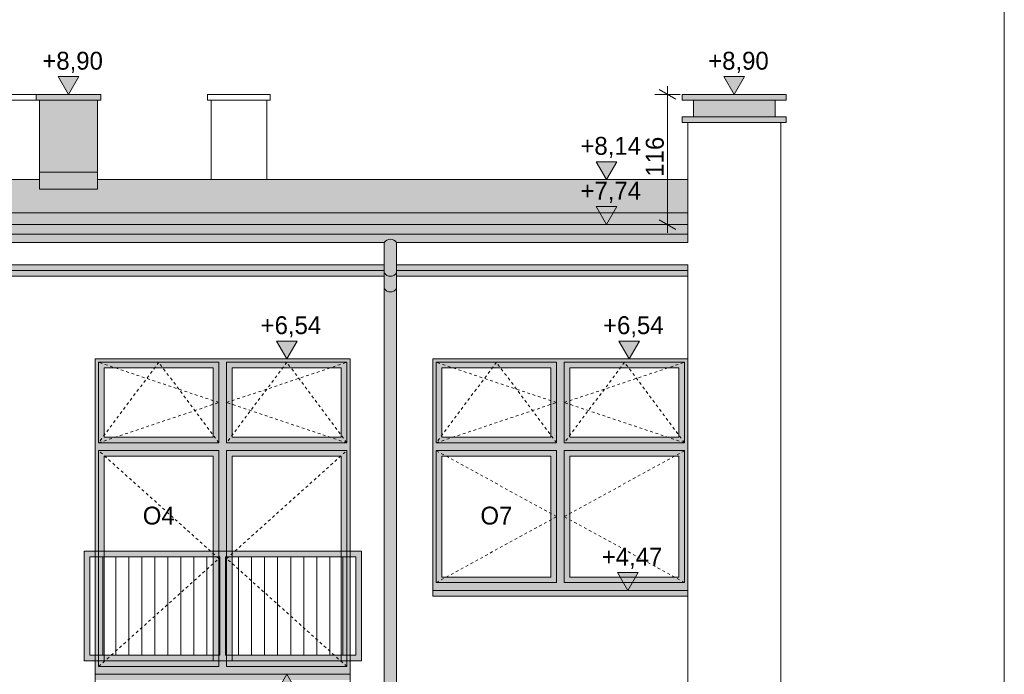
# Model space of a CAD drawing. Extents: x -366324 to -207045, y 68808 to 138616.
# Tile 119 of 170: x -216533 to -207727, y 82725 to 88578. Entities that reach past the tile are written whole.
import ezdxf

# ---------------------------------------------------------------- set-up
doc = ezdxf.new("R2010")
doc.units = 0
doc.header["$MEASUREMENT"] = 0
doc.linetypes.add('Hidden Line', pattern=[50, 25, -25])
for name, color, linetype, lineweight in [('Arch balustrady_Nr_Pióra__21', 7, 'Continuous', 9), ('Arch kolorystyka_Nr_Pióra__41', 7, 'Continuous', 15), ('Arch okna_Nr_Pióra__21', 7, 'Continuous', 9), ('Arch opisy okien_Nr_Pióra__21', 7, 'Continuous', 9), ('Arch rynny_Nr_Pióra__21', 7, 'Continuous', 9), ('ARCH TABELA_Nr_Pióra__21', 7, 'Continuous', 9), ('Arch wykończenie_Nr_Pióra__21', 7, 'Continuous', 9), ('Arch wymiary_Nr_Pióra__19', 255, 'Continuous', 13), ('Arch wymiary_Nr_Pióra__21', 7, 'Continuous', 9), ('arch wypelnienia_Nr_Pióra__21', 7, 'Continuous', 9), ('Arch ściany zewnętrzne_Nr_Pióra__21', 7, 'Continuous', 9), ('INWENT DACH_Nr_Pióra__21', 7, 'Continuous', 9)]:
    doc.layers.add(name, color=color, linetype=linetype, lineweight=lineweight)
for name, color, linetype, lineweight, true_color in [('ARCH dach_Nr_Pióra__22', 7, 'Continuous', 9, 0x7f7f7f), ('Arch kolorystyka_Nr_Pióra__2', 7, 'Continuous', 13, 0x7f7f7f), ('Arch kolorystyka_Nr_Pióra__61', 7, 'Continuous', 20, 0x4d4d4d), ('Arch kolorystyka_Nr_Pióra__81', 7, 'Continuous', 9, 0x5d5d5d), ('Arch rynny_Nr_Pióra__81', 7, 'Continuous', 9, 0x5d5d5d), ('Arch wykończenie_Nr_Pióra__22', 7, 'Continuous', 9, 0x7f7f7f), ('Arch ściany zewnętrzne_Nr_Pióra__22', 7, 'Continuous', 9, 0x7f7f7f)]:
    doc.layers.add(name, color=color, linetype=linetype, lineweight=lineweight, true_color=true_color)
doc.layers.add('Arch wymiary', color=7, linetype='Continuous')
doc.styles.add('GENERATED_STYLE_1', font='txt')
doc.styles.add('GENERATED_STYLE_4', font='txt')
doc.dimstyles.new('GENERATED_STYLE__2', dxfattribs={"dimtxt": 160.000002, "dimasz": 114, "dimexe": 0.18, "dimexo": 0, "dimgap": 0.09, "dimtad": 1, "dimdec": 0, "dimlfac": 0.1, "dimzin": 0, "dimdsep": 46, "dimtxsty": 'GENERATED_STYLE_1', "dimblk": 'ARROWHEAD_2', "dimblk1": 'ARROWHEAD_2', "dimblk2": 'ARROWHEAD_2', "dimcen": 0.09, "dimclrd": 7, "dimclre": 7, "dimclrt": 7, "dimazin": 0, "dimtfac": 1, "dimtdec": 4, "dimtmove": 0, "dimatfit": 3, "dimfxl": 0, "dimtolj": 1, "dimtzin": 0, "dimarcsym": 0})

# ---------------------------------------------------------------- blocks, each defined once
blk = doc.blocks.new('Wymiary_110', base_point=(-211094, 83474.6))
at = {"layer": 'Arch wymiary_Nr_Pióra__21', "linetype": 'Continuous'}
blk.add_hatch(color=256, dxfattribs=at).paths.add_polyline_path([(-211094, 83474.6), (-211186.8, 83634.6), (-211001.2, 83634.6)], flags=0)
for p, q in [((-211094, 83474.6), (-211186.8, 83634.6)), ((-211186.8, 83634.6), (-211001.2, 83634.6)), ((-211001.2, 83634.6), (-211094, 83474.6)), ((-211094, 83474.6), (-211214, 83474.6)), ((-211094, 83474.6), (-210974, 83474.6))]:
    blk.add_line(p, q, dxfattribs=at)
at = {"layer": 'Arch wymiary_Nr_Pióra__21', "insert": (-211327.4, 83666.6), "char_height": 160, "attachment_point": 7, "style": 'GENERATED_STYLE_1'}
blk.add_mtext('{+4,47}', dxfattribs=at)
blk = doc.blocks.new('Wymiary_111', base_point=(-211082.4, 85544.6))
at = {"layer": 'Arch wymiary_Nr_Pióra__21', "linetype": 'Continuous'}
blk.add_hatch(color=256, dxfattribs=at).paths.add_polyline_path([(-211082.4, 85544.6), (-211175.2, 85704.6), (-210989.6, 85704.6)], flags=0)
for p, q in [((-211082.4, 85544.6), (-211175.2, 85704.6)), ((-211175.2, 85704.6), (-210989.6, 85704.6)), ((-210989.6, 85704.6), (-211082.4, 85544.6)), ((-211082.4, 85544.6), (-211202.4, 85544.6)), ((-211082.4, 85544.6), (-210962.4, 85544.6))]:
    blk.add_line(p, q, dxfattribs=at)
at = {"layer": 'Arch wymiary_Nr_Pióra__21', "insert": (-211315.8, 85736.6), "char_height": 160, "attachment_point": 7, "style": 'GENERATED_STYLE_1'}
blk.add_mtext('{+6,54}', dxfattribs=at)
blk = doc.blocks.new('Wymiary_112', base_point=(-210141.9, 87909.6))
at = {"layer": 'Arch wymiary_Nr_Pióra__21', "linetype": 'Continuous'}
blk.add_hatch(color=256, dxfattribs=at).paths.add_polyline_path([(-210141.9, 87909.6), (-210234.7, 88069.6), (-210049.1, 88069.6)], flags=0)
for p, q in [((-210141.9, 87909.6), (-210234.7, 88069.6)), ((-210234.7, 88069.6), (-210049.1, 88069.6)), ((-210049.1, 88069.6), (-210141.9, 87909.6)), ((-210141.9, 87909.6), (-210261.9, 87909.6)), ((-210141.9, 87909.6), (-210021.9, 87909.6))]:
    blk.add_line(p, q, dxfattribs=at)
at = {"layer": 'Arch wymiary_Nr_Pióra__21', "insert": (-210375.3, 88101.6), "char_height": 160, "attachment_point": 7, "style": 'GENERATED_STYLE_1'}
blk.add_mtext('{+8,90}', dxfattribs=at)
blk = doc.blocks.new('*D352')
at = {"layer": 'Arch wymiary_Nr_Pióra__21', "linetype": 'Continuous'}
for p, q in [((-210738.7, 87909.6), (-210738.7, 87982.9)), ((-210626.2, 87909.6), (-210851.2, 87909.6)), ((-210663.7, 87866.3), (-210813.7, 87952.9)), ((-210738.7, 86746.6), (-210738.7, 87909.6)), ((-210626.2, 86746.6), (-210851.2, 86746.6)), ((-210813.7, 86789.9), (-210663.7, 86703.3)), ((-210738.7, 86673.2), (-210738.7, 86746.6))]:
    blk.add_line(p, q, dxfattribs=at)
at = {"layer": 'Arch wymiary_Nr_Pióra__21', "insert": (-210770.7, 87174.5), "char_height": 160, "attachment_point": 7, "rotation": 90, "style": 'GENERATED_STYLE_1'}
blk.add_mtext('{116}', dxfattribs=at)
blk = doc.blocks.new('ARROWHEAD_2')
at = {"color": 0, "linetype": 'Continuous', "lineweight": 0}
for p, q in [((0, 0), (-1, 0)), ((-0.378, -0.655), (0.378, 0.655))]:
    blk.add_line(p, q, dxfattribs=at)
blk = doc.blocks.new('Wymiary_117', base_point=(-211284.5, 87148.4))
at = {"layer": 'Arch wymiary_Nr_Pióra__21', "linetype": 'Continuous'}
blk.add_hatch(color=256, dxfattribs=at).paths.add_polyline_path([(-211284.5, 87148.4), (-211377.3, 87308.4), (-211191.7, 87308.4)], flags=0)
for p, q in [((-211284.5, 87148.4), (-211377.3, 87308.4)), ((-211377.3, 87308.4), (-211191.7, 87308.4)), ((-211191.7, 87308.4), (-211284.5, 87148.4)), ((-211284.5, 87148.4), (-211404.5, 87148.4)), ((-211284.5, 87148.4), (-211164.5, 87148.4))]:
    blk.add_line(p, q, dxfattribs=at)
at = {"layer": 'Arch wymiary_Nr_Pióra__21', "insert": (-211517.9, 87340.4), "char_height": 160, "attachment_point": 7, "style": 'GENERATED_STYLE_1'}
blk.add_mtext('{+8,14}', dxfattribs=at)
blk = doc.blocks.new('Wymiary_118', base_point=(-216096.9, 87909.6))
at = {"layer": 'Arch wymiary_Nr_Pióra__21', "linetype": 'Continuous'}
blk.add_hatch(color=256, dxfattribs=at).paths.add_polyline_path([(-216096.9, 87909.6), (-216189.7, 88069.6), (-216004.1, 88069.6)], flags=0)
for p, q in [((-216096.9, 87909.6), (-216189.7, 88069.6)), ((-216189.7, 88069.6), (-216004.1, 88069.6)), ((-216004.1, 88069.6), (-216096.9, 87909.6)), ((-216096.9, 87909.6), (-216216.9, 87909.6)), ((-216096.9, 87909.6), (-215976.9, 87909.6))]:
    blk.add_line(p, q, dxfattribs=at)
at = {"layer": 'Arch wymiary_Nr_Pióra__21', "insert": (-216330.3, 88101.6), "char_height": 160, "attachment_point": 7, "style": 'GENERATED_STYLE_1'}
blk.add_mtext('{+8,90}', dxfattribs=at)
blk = doc.blocks.new('Wymiary_120', base_point=(-211284.5, 86746.6))
at = {"layer": 'Arch wymiary_Nr_Pióra__19', "linetype": 'Continuous'}
blk.add_hatch(color=256, dxfattribs=at).paths.add_polyline_path([(-211284.5, 86746.6), (-211377.3, 86906.6), (-211191.7, 86906.6)], flags=0)
for p, q in [((-211284.5, 86746.6), (-211377.3, 86906.6)), ((-211377.3, 86906.6), (-211191.7, 86906.6)), ((-211191.7, 86906.6), (-211284.5, 86746.6))]:
    blk.add_line(p, q, dxfattribs=at)
at = {"layer": 'Arch wymiary_Nr_Pióra__21', "linetype": 'Continuous'}
for q in [(-211404.5, 86746.6), (-211164.5, 86746.6)]:
    blk.add_line((-211284.5, 86746.6), q, dxfattribs=at)
at = {"layer": 'Arch wymiary_Nr_Pióra__19', "insert": (-211517.9, 86938.6), "char_height": 160, "attachment_point": 7, "style": 'GENERATED_STYLE_1'}
blk.add_mtext('{+7,74}', dxfattribs=at)
blk = doc.blocks.new('Wymiary_155', base_point=(-214144.4, 85544.6))
at = {"layer": 'Arch wymiary_Nr_Pióra__21', "linetype": 'Continuous'}
blk.add_hatch(color=256, dxfattribs=at).paths.add_polyline_path([(-214144.4, 85544.6), (-214237.2, 85704.6), (-214051.6, 85704.6)], flags=0)
for p, q in [((-214144.4, 85544.6), (-214237.2, 85704.6)), ((-214237.2, 85704.6), (-214051.6, 85704.6)), ((-214051.6, 85704.6), (-214144.4, 85544.6)), ((-214144.4, 85544.6), (-214264.4, 85544.6)), ((-214144.4, 85544.6), (-214024.4, 85544.6))]:
    blk.add_line(p, q, dxfattribs=at)
at = {"layer": 'Arch wymiary_Nr_Pióra__21', "insert": (-214377.8, 85736.6), "char_height": 160, "attachment_point": 7, "style": 'GENERATED_STYLE_1'}
blk.add_mtext('{+6,54}', dxfattribs=at)
blk = doc.blocks.new('Wymiary_156', base_point=(-214144.4, 82724.6))
at = {"layer": 'Arch wymiary_Nr_Pióra__19', "linetype": 'Continuous'}
blk.add_hatch(color=256, dxfattribs=at).paths.add_polyline_path([(-214144.4, 82724.6), (-214237.2, 82564.6), (-214051.6, 82564.6)], flags=0)
for p, q in [((-214144.4, 82724.6), (-214237.2, 82564.6)), ((-214051.6, 82564.6), (-214144.4, 82724.6)), ((-214237.2, 82564.6), (-214051.6, 82564.6))]:
    blk.add_line(p, q, dxfattribs=at)
at = {"layer": 'Arch wymiary_Nr_Pióra__21', "linetype": 'Continuous'}
for q in [(-214264.4, 82724.6), (-214024.4, 82724.6)]:
    blk.add_line((-214144.4, 82724.6), q, dxfattribs=at)
at = {"layer": 'Arch wymiary_Nr_Pióra__19', "insert": (-214377.8, 82372.6), "char_height": 160, "attachment_point": 7, "style": 'GENERATED_STYLE_1'}
blk.add_mtext('{+3,72}', dxfattribs=at)

msp = doc.modelspace()

# ---------------------------------------------------------------- hatches: boundary and pattern name
at = {"layer": 'Arch kolorystyka_Nr_Pióra__2', "linetype": 'Continuous'}
h = msp.add_hatch(color=256, dxfattribs=at)
h.paths.add_polyline_path([(-215856.9, 82724.6), (-213576.9, 82724.6), (-213576.9, 85544.6), (-215856.9, 85544.6)], flags=0)
h.paths.add_polyline_path([(-215776.9, 84844.6), (-214801.9, 84844.6), (-214801.9, 85464.6), (-215776.9, 85464.6)], flags=0)
h.paths.add_polyline_path([(-214631.9, 84844.6), (-213656.9, 84844.6), (-213656.9, 85464.6), (-214631.9, 85464.6)], flags=0)
h.paths.add_polyline_path([(-214631.9, 82844.6), (-213656.9, 82844.6), (-213656.9, 84674.6), (-214631.9, 84674.6)], flags=0)
h.paths.add_polyline_path([(-214801.9, 84674.6), (-215776.9, 84674.6), (-215776.9, 82844.6), (-214801.9, 82844.6)], flags=0)
h = msp.add_hatch(color=256, dxfattribs=at)
h.paths.add_polyline_path([(-212836.9, 83474.6), (-210556.9, 83474.6), (-210556.9, 85544.6), (-212836.9, 85544.6)], flags=0)
h.paths.add_polyline_path([(-212756.9, 83594.6), (-211781.9, 83594.6), (-211781.9, 84674.6), (-212756.9, 84674.6)], flags=0)
h.paths.add_polyline_path([(-212756.9, 84844.6), (-211781.9, 84844.6), (-211781.9, 85464.6), (-212756.9, 85464.6)], flags=0)
h.paths.add_polyline_path([(-211611.9, 84844.6), (-210636.9, 84844.6), (-210636.9, 85464.6), (-211611.9, 85464.6)], flags=0)
h.paths.add_polyline_path([(-211611.9, 83594.6), (-210636.9, 83594.6), (-210636.9, 84674.6), (-211611.9, 84674.6)], flags=0)
at = {"layer": 'Arch kolorystyka_Nr_Pióra__41', "linetype": 'Continuous'}
for points in [[(-216386.9, 87909.6), (-216386.9, 87859.6), (-215806.9, 87859.6), (-215806.9, 87909.6)], [(-210606.9, 87909.6), (-210606.9, 87859.6), (-210506.9, 87859.6), (-209776.9, 87859.6), (-209676.9, 87859.6), (-209676.9, 87909.6)], [(-210506.9, 87709.6), (-209776.9, 87709.6), (-209776.9, 87859.6), (-210506.9, 87859.6)], [(-210606.9, 87659.6), (-209676.9, 87659.6), (-209676.9, 87709.6), (-209776.9, 87709.6), (-210506.9, 87709.6), (-210606.9, 87709.6)], [(-216356.9, 87063.8), (-215836.9, 87063.8), (-215836.9, 87213.8), (-216356.9, 87213.8)], [(-233811.9, 86659.8), (-210556.9, 86659.8), (-210556.9, 86746.6), (-233811.9, 86746.6)], [(-233811.9, 86659.8), (-233811.9, 86584.8), (-231221.9, 86584.8, -0.545455), (-231111.9, 86584.8), (-222211.9, 86584.8, -0.545455), (-222101.9, 86584.8), (-213271.9, 86584.8, -0.545455), (-213161.9, 86584.8), (-210556.9, 86584.8), (-210556.9, 86659.8)], [(-213161.9, 86313.9), (-213161.9, 86584.8, 0.545455), (-213271.9, 86584.8), (-213271.9, 86313.9, 0.545455)], [(-222101.9, 86334.6), (-213271.9, 86334.6), (-213271.9, 86384.6), (-222101.9, 86384.6)], [(-222101.9, 86284.6), (-213271.9, 86284.6), (-213271.9, 86334.6), (-222101.9, 86334.6)], [(-213271.9, 86173.9, 0.545455), (-213161.9, 86173.9), (-213161.9, 86313.9, -0.545455), (-213271.9, 86313.9)], [(-213161.9, 86384.6), (-213161.9, 86334.6), (-210556.9, 86334.6), (-210556.9, 86384.6)], [(-213161.9, 86284.6), (-210556.9, 86284.6), (-210556.9, 86334.6), (-213161.9, 86334.6)], [(-213161.9, 78608.8), (-213161.9, 86173.9, -0.545455), (-213271.9, 86173.9), (-213271.9, 78608.8, 0.811514)], [(-210556.9, 83474.6), (-212836.9, 83474.6), (-212836.9, 83424.6), (-210556.9, 83424.6)], [(-213576.9, 82724.6), (-215856.9, 82724.6), (-215856.9, 82674.6), (-213576.9, 82674.6)]]:
    msp.add_hatch(color=256, dxfattribs=at).paths.add_polyline_path(points, flags=0)
at = {"layer": 'Arch kolorystyka_Nr_Pióra__61', "linetype": 'Continuous'}
for points in [[(-233811.9, 86850.8), (-210556.9, 86850.8), (-210556.9, 87148.4), (-215836.9, 87148.4), (-215836.9, 87063.8), (-216356.9, 87063.8), (-216356.9, 87148.4), (-221766.9, 87148.4), (-221766.9, 87063.8), (-222276.9, 87063.8), (-222276.9, 87148.4), (-227881.9, 87148.4), (-227881.9, 86964.6), (-228391.9, 86964.6), (-228391.9, 87148.4), (-233811.9, 87148.4)], [(-210556.9, 86850.8), (-233811.9, 86850.8), (-233811.9, 86746.6), (-210556.9, 86746.6)]]:
    msp.add_hatch(color=256, dxfattribs=at).paths.add_polyline_path(points, flags=0)
at = {"layer": 'Arch kolorystyka_Nr_Pióra__81', "linetype": 'Continuous'}
msp.add_hatch(color=256, dxfattribs=at).paths.add_polyline_path([(-216356.9, 87213.8), (-215836.9, 87213.8), (-215836.9, 87859.6), (-216356.9, 87859.6)], flags=0)
at = {"layer": 'arch wypelnienia_Nr_Pióra__21', "linetype": 'Continuous'}
h = msp.add_hatch(color=256, dxfattribs=at)
h.paths.add_polyline_path([(-215956.9, 83824.6), (-213476.9, 83824.6), (-213476.9, 82844.6), (-215956.9, 82844.6)], flags=0)
h.paths.add_polyline_path([(-215906.9, 82894.6), (-214741.9, 82894.6), (-214741.9, 83774.6), (-215906.9, 83774.6)], flags=0)
h.paths.add_polyline_path([(-214691.9, 82894.6), (-213526.9, 82894.6), (-213526.9, 83774.6), (-214691.9, 83774.6)], flags=0)

# ---------------------------------------------------------------- linework, layer by layer
at = {"layer": 'Arch balustrady_Nr_Pióra__21', "linetype": 'Continuous'}
for p, q in [((-213476.9, 83824.6), (-215956.9, 83824.6)), ((-215906.9, 83824.6), (-215956.9, 83824.6)), ((-215956.9, 83824.6), (-215956.9, 82844.6)), ((-215906.9, 83774.6), (-215906.9, 82894.6)), ((-214741.9, 83774.6), (-215906.9, 83774.6)), ((-215790.4, 83774.6), (-215790.4, 82894.6)), ((-215673.9, 83774.6), (-215673.9, 82894.6)), ((-215557.4, 83774.6), (-215557.4, 82894.6)), ((-215440.9, 83774.6), (-215440.9, 82894.6)), ((-215324.4, 83774.6), (-215324.4, 82894.6)), ((-215207.9, 83774.6), (-215207.9, 82894.6)), ((-215091.4, 83774.6), (-215091.4, 82894.6)), ((-214974.9, 83774.6), (-214974.9, 82894.6)), ((-214858.4, 83774.6), (-214858.4, 82894.6)), ((-214691.9, 83824.6), (-214741.9, 83824.6)), ((-214741.9, 83774.6), (-214741.9, 82894.6)), ((-213526.9, 83774.6), (-214691.9, 83774.6)), ((-214691.9, 83774.6), (-214691.9, 82894.6)), ((-214575.4, 83774.6), (-214575.4, 82894.6)), ((-214458.9, 83774.6), (-214458.9, 82894.6)), ((-214342.4, 83774.6), (-214342.4, 82894.6)), ((-214225.9, 83774.6), (-214225.9, 82894.6)), ((-214109.4, 83774.6), (-214109.4, 82894.6)), ((-213992.9, 83774.6), (-213992.9, 82894.6)), ((-213876.4, 83774.6), (-213876.4, 82894.6)), ((-213759.9, 83774.6), (-213759.9, 82894.6)), ((-213643.4, 83774.6), (-213643.4, 82894.6)), ((-213476.9, 83824.6), (-213526.9, 83824.6)), ((-213526.9, 83774.6), (-213526.9, 82894.6)), ((-213476.9, 83824.6), (-213476.9, 82844.6)), ((-214741.9, 82894.6), (-215906.9, 82894.6)), ((-213526.9, 82894.6), (-214691.9, 82894.6)), ((-215956.9, 82844.6), (-215906.9, 82844.6)), ((-213526.9, 82844.6), (-215906.9, 82844.6)), ((-214741.9, 82844.6), (-214691.9, 82844.6)), ((-213526.9, 82844.6), (-213476.9, 82844.6))]:
    msp.add_line(p, q, dxfattribs=at)
at = {"layer": 'ARCH dach_Nr_Pióra__22', "linetype": 'Continuous'}
msp.add_line((-210556.9, 86850.8), (-233811.9, 86850.8), dxfattribs=at)
at = {"layer": 'Arch okna_Nr_Pióra__21', "linetype": 'Continuous'}
for p, q in [((-215826.9, 85514.6), (-214751.9, 85514.6)), ((-215826.9, 85514.6), (-215826.9, 84794.6)), ((-214751.9, 85514.6), (-214751.9, 84794.6)), ((-214681.9, 85514.6), (-214681.9, 84794.6)), ((-214681.9, 85514.6), (-213606.9, 85514.6)), ((-213606.9, 85514.6), (-213606.9, 84794.6)), ((-212806.9, 85514.6), (-211731.9, 85514.6)), ((-212806.9, 85514.6), (-212806.9, 84794.6)), ((-211731.9, 85514.6), (-211731.9, 84794.6)), ((-211661.9, 85514.6), (-211661.9, 84794.6)), ((-211661.9, 85514.6), (-210586.9, 85514.6)), ((-210586.9, 85514.6), (-210586.9, 84794.6)), ((-215776.9, 85464.6), (-214801.9, 85464.6)), ((-215776.9, 85464.6), (-215776.9, 84844.6)), ((-214801.9, 85464.6), (-214801.9, 84844.6)), ((-214631.9, 85464.6), (-213656.9, 85464.6)), ((-214631.9, 85464.6), (-214631.9, 84844.6)), ((-213656.9, 85464.6), (-213656.9, 84844.6)), ((-212756.9, 85464.6), (-211781.9, 85464.6)), ((-212756.9, 85464.6), (-212756.9, 84844.6)), ((-211781.9, 85464.6), (-211781.9, 84844.6)), ((-211611.9, 85464.6), (-210636.9, 85464.6)), ((-211611.9, 85464.6), (-211611.9, 84844.6)), ((-210636.9, 85464.6), (-210636.9, 84844.6)), ((-215776.9, 84844.6), (-214801.9, 84844.6)), ((-214631.9, 84844.6), (-213656.9, 84844.6)), ((-212756.9, 84844.6), (-211781.9, 84844.6)), ((-211611.9, 84844.6), (-210636.9, 84844.6)), ((-215826.9, 84794.6), (-214751.9, 84794.6)), ((-215826.9, 84724.6), (-214751.9, 84724.6)), ((-215826.9, 84724.6), (-215826.9, 82794.6)), ((-214751.9, 84724.6), (-214751.9, 82794.6)), ((-214681.9, 84794.6), (-213606.9, 84794.6)), ((-214681.9, 84724.6), (-214681.9, 82794.6)), ((-214681.9, 84724.6), (-213606.9, 84724.6)), ((-213606.9, 84724.6), (-213606.9, 82794.6)), ((-212806.9, 84794.6), (-211731.9, 84794.6)), ((-212806.9, 84724.6), (-211731.9, 84724.6)), ((-212806.9, 84724.6), (-212806.9, 83544.6)), ((-211731.9, 84724.6), (-211731.9, 83544.6)), ((-211661.9, 84794.6), (-210586.9, 84794.6)), ((-211661.9, 84724.6), (-211661.9, 83544.6)), ((-211661.9, 84724.6), (-210586.9, 84724.6)), ((-210586.9, 84724.6), (-210586.9, 83544.6)), ((-215776.9, 84674.6), (-214801.9, 84674.6)), ((-215776.9, 84674.6), (-215776.9, 82844.6)), ((-214801.9, 84674.6), (-214801.9, 82844.6)), ((-214631.9, 84674.6), (-213656.9, 84674.6)), ((-214631.9, 84674.6), (-214631.9, 82844.6)), ((-213656.9, 84674.6), (-213656.9, 82844.6)), ((-212756.9, 84674.6), (-211781.9, 84674.6)), ((-212756.9, 84674.6), (-212756.9, 83594.6)), ((-211781.9, 84674.6), (-211781.9, 83594.6)), ((-211611.9, 84674.6), (-210636.9, 84674.6)), ((-211611.9, 84674.6), (-211611.9, 83594.6)), ((-210636.9, 84674.6), (-210636.9, 83594.6)), ((-212756.9, 83594.6), (-211781.9, 83594.6)), ((-211611.9, 83594.6), (-210636.9, 83594.6)), ((-212806.9, 83544.6), (-211731.9, 83544.6)), ((-211661.9, 83544.6), (-210586.9, 83544.6)), ((-215826.9, 82794.6), (-214751.9, 82794.6)), ((-215776.9, 82844.6), (-214801.9, 82844.6)), ((-214681.9, 82794.6), (-213606.9, 82794.6)), ((-214631.9, 82844.6), (-213656.9, 82844.6))]:
    msp.add_line(p, q, dxfattribs=at)
at = {"layer": 'Arch okna_Nr_Pióra__21', "linetype": 'Hidden Line'}
for p, q in [((-215289.4, 85514.6), (-215826.9, 84794.6)), ((-214751.9, 85154.6), (-215826.9, 85514.6)), ((-214751.9, 84794.6), (-215289.4, 85514.6)), ((-214144.4, 85514.6), (-214681.9, 84794.6)), ((-214681.9, 85154.6), (-213606.9, 85514.6)), ((-213606.9, 84794.6), (-214144.4, 85514.6)), ((-212269.4, 85514.6), (-212806.9, 84794.6)), ((-211731.9, 85154.6), (-212806.9, 85514.6)), ((-211731.9, 84794.6), (-212269.4, 85514.6)), ((-211124.4, 85514.6), (-211661.9, 84794.6)), ((-211661.9, 85154.6), (-210586.9, 85514.6)), ((-210586.9, 84794.6), (-211124.4, 85514.6)), ((-215826.9, 84794.6), (-214751.9, 85154.6)), ((-213606.9, 84794.6), (-214681.9, 85154.6)), ((-212806.9, 84794.6), (-211731.9, 85154.6)), ((-210586.9, 84794.6), (-211661.9, 85154.6)), ((-214751.9, 83759.6), (-215826.9, 84724.6)), ((-214681.9, 83759.6), (-213606.9, 84724.6)), ((-211731.9, 84134.6), (-212806.9, 84724.6)), ((-211661.9, 84134.6), (-210586.9, 84724.6)), ((-212806.9, 83544.6), (-211731.9, 84134.6)), ((-210586.9, 83544.6), (-211661.9, 84134.6)), ((-215826.9, 82794.6), (-214751.9, 83759.6)), ((-213606.9, 82794.6), (-214681.9, 83759.6))]:
    msp.add_line(p, q, dxfattribs=at)
at = {"layer": 'Arch rynny_Nr_Pióra__21', "linetype": 'Continuous'}
for p, q in [((-213271.9, 86584.8), (-222101.9, 86584.8)), ((-213271.9, 86584.8), (-213271.9, 86384.6)), ((-210556.9, 86584.8), (-213161.9, 86584.8)), ((-213161.9, 86584.8), (-213161.9, 86384.6)), ((-213271.9, 86284.6), (-213271.9, 78608.8)), ((-213161.9, 86284.6), (-213161.9, 78608.8))]:
    msp.add_line(p, q, dxfattribs=at)
at = {"layer": 'Arch rynny_Nr_Pióra__81', "linetype": 'Continuous'}
for p, q in [((-209776.9, 87859.6), (-210506.9, 87859.6)), ((-209776.9, 87709.6), (-210506.9, 87709.6)), ((-210556.9, 86659.8), (-233811.9, 86659.8)), ((-213271.9, 86334.6), (-222101.9, 86334.6)), ((-213271.9, 86384.6), (-213271.9, 86284.6)), ((-213161.9, 86384.6), (-213161.9, 86284.6)), ((-210556.9, 86334.6), (-213161.9, 86334.6))]:
    msp.add_line(p, q, dxfattribs=at)
for centre, start, end in [((-213216.9, 86549.4), 32.77908, 147.22092), ((-213216.9, 86349.4), 212.77908, 327.22092), ((-213216.9, 86209.4), 212.77908, 327.22092)]:
    msp.add_arc(centre, 65.4, start, end, dxfattribs=at)
at = {"layer": 'ARCH TABELA_Nr_Pióra__21', "linetype": 'Continuous'}
msp.add_line((-207726.9, 98158.4), (-207726.9, 69708.4), dxfattribs=at)
at = {"layer": 'Arch wykończenie_Nr_Pióra__21', "linetype": 'Continuous'}
for p, q in [((-216386.9, 87909.6), (-216386.9, 87859.6)), ((-215806.9, 87909.6), (-216386.9, 87909.6)), ((-215806.9, 87909.6), (-215806.9, 87859.6)), ((-210606.9, 87909.6), (-210606.9, 87859.6)), ((-209676.9, 87909.6), (-210606.9, 87909.6)), ((-209676.9, 87909.6), (-209676.9, 87859.6)), ((-215806.9, 87859.6), (-216386.9, 87859.6)), ((-210506.9, 87859.6), (-210606.9, 87859.6)), ((-209776.9, 87859.6), (-209776.9, 87709.6)), ((-209676.9, 87859.6), (-209776.9, 87859.6)), ((-210606.9, 87709.6), (-210606.9, 87659.6)), ((-210506.9, 87709.6), (-210606.9, 87709.6)), ((-209676.9, 87709.6), (-209776.9, 87709.6)), ((-209676.9, 87709.6), (-209676.9, 87659.6)), ((-209676.9, 87659.6), (-210606.9, 87659.6))]:
    msp.add_line(p, q, dxfattribs=at)
at = {"layer": 'Arch wykończenie_Nr_Pióra__22', "linetype": 'Continuous'}
for p, q in [((-216386.9, 87909.6), (-216796.9, 87909.6)), ((-214851.9, 87909.6), (-214851.9, 87859.6)), ((-214291.9, 87909.6), (-214851.9, 87909.6)), ((-214291.9, 87909.6), (-214291.9, 87859.6)), ((-216386.9, 87859.6), (-216796.9, 87859.6)), ((-214291.9, 87859.6), (-214851.9, 87859.6))]:
    msp.add_line(p, q, dxfattribs=at)
at = {"layer": 'Arch ściany zewnętrzne_Nr_Pióra__21', "linetype": 'Continuous'}
for p, q in [((-216356.9, 87859.6), (-216356.9, 87063.8)), ((-215836.9, 87063.8), (-215836.9, 87859.6)), ((-210506.9, 87859.6), (-210506.9, 87709.6)), ((-210556.9, 87659.6), (-210556.9, 86584.8)), ((-209726.9, 87659.6), (-209726.9, 79009.6)), ((-216356.9, 87213.8), (-215836.9, 87213.8)), ((-216356.9, 87063.8), (-215836.9, 87063.8)), ((-210556.9, 86746.6), (-233811.9, 86746.6)), ((-213271.9, 86384.6), (-222101.9, 86384.6)), ((-210556.9, 86384.6), (-213161.9, 86384.6)), ((-210556.9, 86384.6), (-210556.9, 79009.6)), ((-213271.9, 86284.6), (-222101.9, 86284.6)), ((-210556.9, 86284.6), (-213161.9, 86284.6)), ((-215856.9, 85544.6), (-213576.9, 85544.6)), ((-215856.9, 85544.6), (-215856.9, 82674.6)), ((-213576.9, 85544.6), (-213576.9, 82674.6)), ((-212836.9, 85544.6), (-210556.9, 85544.6)), ((-212836.9, 85544.6), (-212836.9, 83424.6)), ((-210556.9, 85544.6), (-210556.9, 83424.6)), ((-212836.9, 83474.6), (-210556.9, 83474.6)), ((-212836.9, 83424.6), (-210556.9, 83424.6)), ((-215856.9, 82724.6), (-213576.9, 82724.6)), ((-215856.9, 81879.6), (-215856.9, 82724.6)), ((-213576.9, 82724.6), (-213576.9, 81879.6))]:
    msp.add_line(p, q, dxfattribs=at)
at = {"layer": 'Arch ściany zewnętrzne_Nr_Pióra__22', "linetype": 'Continuous'}
for p, q in [((-214821.9, 87148.4), (-214821.9, 87859.6)), ((-214321.9, 87148.4), (-214321.9, 87859.6))]:
    msp.add_line(p, q, dxfattribs=at)
at = {"layer": 'INWENT DACH_Nr_Pióra__21', "linetype": 'Continuous'}
for p, q in [((-216356.9, 87148.4), (-221766.9, 87148.4)), ((-210556.9, 87148.4), (-215836.9, 87148.4))]:
    msp.add_line(p, q, dxfattribs=at)

# ---------------------------------------------------------------- block references
at = {"layer": 'Arch wymiary', "linetype": 'Continuous'}
for name, p in [('Wymiary_118', (-216096.9, 87909.6)), ('Wymiary_112', (-210141.9, 87909.6)), ('Wymiary_117', (-211284.5, 87148.4)), ('Wymiary_120', (-211284.5, 86746.6)), ('Wymiary_155', (-214144.4, 85544.6)), ('Wymiary_111', (-211082.4, 85544.6)), ('Wymiary_110', (-211094, 83474.6)), ('Wymiary_156', (-214144.4, 82724.6))]:
    msp.add_blockref(name, p, dxfattribs=at)

# ---------------------------------------------------------------- texts
at = {"layer": 'Arch opisy okien_Nr_Pióra__21', "linetype": 'Continuous', "char_height": 160, "attachment_point": 2, "style": 'GENERATED_STYLE_4'}
for s, insert in [('{O4}', (-215289.4, 84223.7)), ('{O7}', (-212269.4, 84223.7))]:
    msp.add_mtext(s, dxfattribs=dict(at, insert=insert))

# ---------------------------------------------------------------- dimensions: what is measured, and where the dimension line sits
at = {"layer": 'Arch wymiary', "linetype": 'Continuous'}
dim = msp.add_linear_dim(base=(-210738.7, 86746.6), p1=(-210556.9, 86746.6), p2=(-209676.9, 87909.6), angle=90, dimstyle='GENERATED_STYLE__2', dxfattribs=at)
dim.commit()
dim.dimension.update_dxf_attribs({"geometry": '*D352', "text_midpoint": (-210850.7, 87348.5)})

doc.saveas('drawing.dxf')
